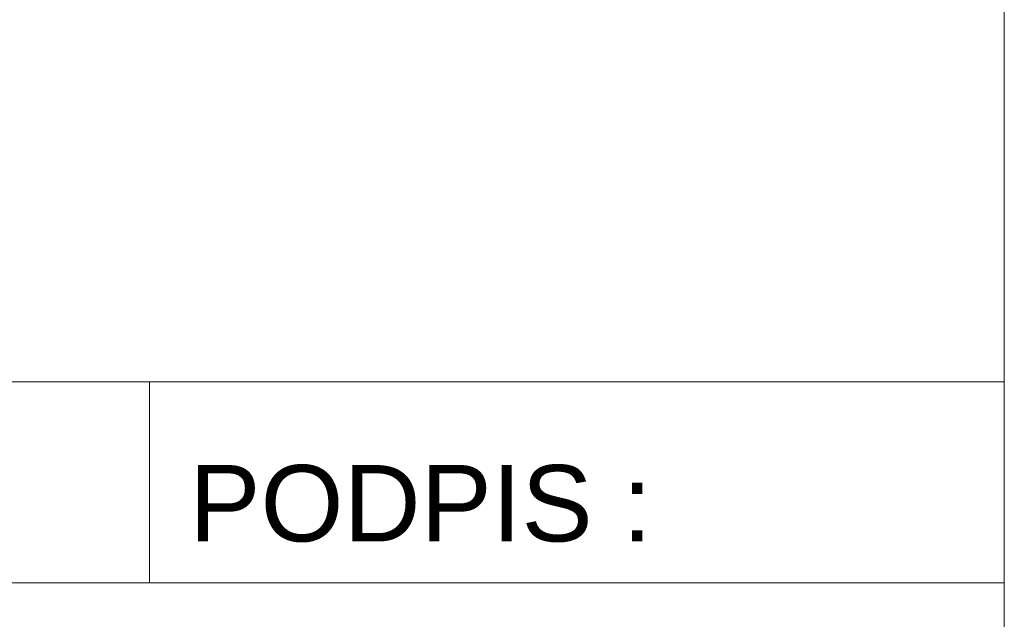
# Model space of a CAD drawing. Header units: centimetres. Extents: x 5703 to 19022, y -2164 to 612.
# Tile 5 of 49: x 6153 to 6309, y -811 to -715. Entities that reach past the tile are written whole.
import ezdxf

# ---------------------------------------------------------------- set-up
doc = ezdxf.new("R2010")
doc.units = ezdxf.units.CM
doc.header["$MEASUREMENT"] = 0
doc.styles.add('GENERATED_STYLE_3', font='arial.ttf')

msp = doc.modelspace()

# ---------------------------------------------------------------- linework, layer by layer
at = {"color": 7, "linetype": 'Continuous', "lineweight": 13}
for p, q in [((5733.29, -772.77), (6309.29, -772.77)), ((6173.29, -772.77), (6173.29, -804.77)), ((5733.29, -804.77), (6309.29, -804.77))]:
    msp.add_line(p, q, dxfattribs=at)
at = {"color": 7, "linetype": 'Continuous', "lineweight": 13, "flags": 128}
msp.add_lwpolyline([(5733.29, 611.81), (6309.29, 611.81), (6309.29, -1664.93), (5733.29, -1664.93)], close=True, dxfattribs=at)

# ---------------------------------------------------------------- texts
at = {"color": 7, "linetype": 'Continuous', "lineweight": 13, "insert": (6179.61, -792.2), "char_height": 12.16, "attachment_point": 4, "style": 'GENERATED_STYLE_3'}
msp.add_mtext('\\A1;{\\pql;\\fArial|b0|i0|c238|p38;PODPIS :}', dxfattribs=at)

doc.saveas('drawing.dxf')
